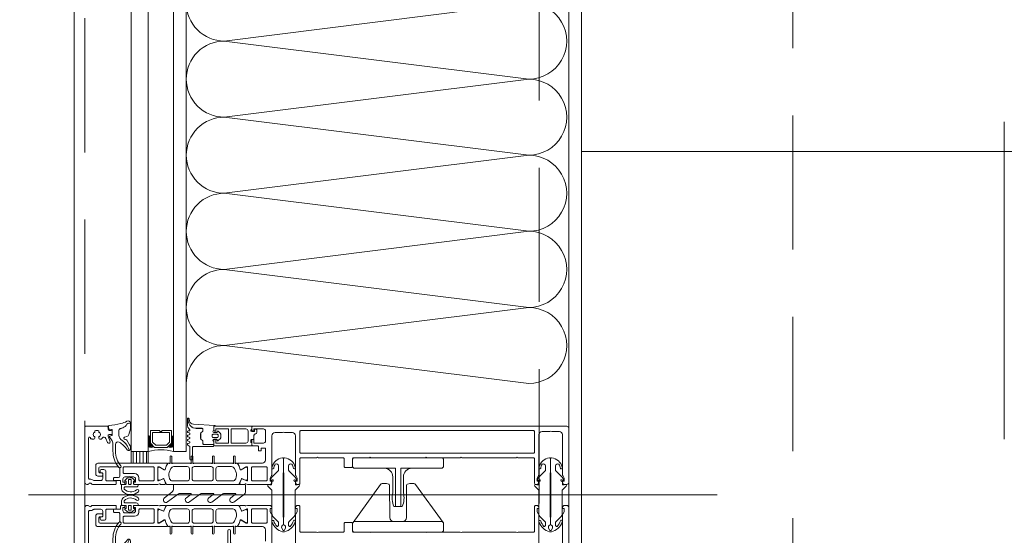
# Model space of a CAD drawing. Header units: millimetres. Extents: x 213386 to 459888, y 74252 to 208052.
# Tile 172 of 256: x 373011 to 373477, y 184588 to 184832. Entities that reach past the tile are written whole.
import ezdxf

# ---------------------------------------------------------------- set-up
doc = ezdxf.new("R2010")
doc.units = ezdxf.units.MM
doc.linetypes.add('CK_Čerchovaná 50', pattern=[6, 3, -1.5, 0, -1.5])
doc.linetypes.add('ČÁRKOVANÁ', pattern=[19.05, 12.7, -6.35])
doc.layers.get('Defpoints').update_dxf_attribs({"color": 255, "lineweight": 0})
for name, color, linetype, lineweight in [('FASÁDA DETAILNÍ', 255, 'Continuous', 0), ('NOVA', 255, 'Continuous', 0), ('TENKA', 255, 'Continuous', 0)]:
    doc.layers.add(name, color=color, linetype=linetype, lineweight=lineweight)
doc.styles.add('CS-ROMANS', font='romans.shx', dxfattribs={"width": 0.75, "oblique": 5})
doc.dimstyles.new('A_KÓTA_50', dxfattribs={"dimtxt": 110, "dimasz": 2, "dimexe": 100, "dimexo": 1500, "dimgap": 40, "dimtad": 1, "dimrnd": 1, "dimdsep": 46, "dimtxsty": 'CS-ROMANS', "dimblk": 'KOT_CARA20', "dimcen": 45, "dimse1": 1, "dimse2": 1, "dimclrd": 256, "dimclre": 256, "dimclrt": 256, "dimadec": 0, "dimazin": 0, "dimtfac": 1, "dimtix": 1, "dimtmove": 2, "dimatfit": 3, "dimldrblk": 'OBLIQUE', "dimfxl": 100, "dimtolj": 1, "dimarcsym": 0})

# ---------------------------------------------------------------- blocks, each defined once
blk = doc.blocks.new('nesystémový nástavec 18')
for p, q in [((-18, 6.8), (-18, 8.8)), ((-17.5, 9.3), (-15.36, 9.3)), ((-17, 6.3), (-17.5, 6.3)), ((-11, 8), (-17, 8)), ((-17, 8), (-17, 6.3)), ((-15.36, 9.3), (0, 9.3)), ((-11, 1.3), (-11, 8)), ((-2.8, 8), (-9.7, 8)), ((-9.7, 1.3), (-9.7, 8)), ((-1.8, 2.3), (-1.8, 7)), ((-0.5, 7.3), (-0.5, 6.8)), ((0, 9.3), (0, 7.8)), ((0, 6.3), (0.55, 6.3)), ((0.55, 6.3), (0.95, 5.9)), ((0.95, 5.9), (0.95, 4.8)), ((0.95, 4.8), (0.95, 4.14)), ((-18, 0.5), (-18, 1.8)), ((-17.5, 2.3), (-17, 2.3)), ((-1.8, 0), (-17.5, 0)), ((-17, 2.3), (-17, 1.3)), ((-17, 1.3), (-11, 1.3)), ((-9.7, 1.3), (-2.8, 1.3)), ((0, 0), (-1.8, 0)), ((-0.4, 2.23), (-0.5, 2.04)), ((-0.5, 2.04), (-0.5, 2)), ((1.2, 2.44), (0, 2.44)), ((0, 1.5), (0, 0)), ((0.95, 4.14), (1.2, 4.14)), ((1.2, 1.85), (1.2, 2.44)), ((1.4, 3.94), (1.4, 3.84)), ((1.6, 3.64), (1.6, 3.64)), ((1.8, 1.37), (1.7, 1.35)), ((2.25, 1.63), (1.8, 1.37)), ((2.4, 2.84), (2.4, 1.89))]:
    blk.add_line(p, q)
for centre, radius, start, end in [((-17.5, 8.8), 0.5, 90, 180), ((-17.5, 6.8), 0.5, 180.0012, 269.9988), ((-15.36, 9.8), 0.5, 270, 270.084), ((-2.8, 7), 1, 0, 90), ((0, 7.3), 0.5, 89.9955, 180.0071), ((0, 6.8), 0.5, 179.9949, 270.006), ((0.75, 4.8), 0.2, 359.9656, 0.0344), ((-17.5, 1.8), 0.5, 89.999, 180.0002), ((-17.5, 0.5), 0.5, 180, 270), ((-2.8, 2.3), 1, 270, 0), ((0, 2), 0.5, 179.9716, 270.0327), ((0, 1.94), 0.5, 89.9975, 144.0007), ((1.2, 3.94), 0.2, 359.9707, 90.0249), ((1.7, 1.85), 0.5, 179.9991, 270), ((1.6, 3.84), 0.2, 179.9737, 270.035), ((1.6, 2.84), 0.8, 0.0065, 89.9919), ((2.1, 1.89), 0.3, 299.9815, 0.0183)]:
    blk.add_arc(centre, radius, start, end)
blk = doc.blocks.new('284336')
for points in [[(-0.7, -9.6), (-10, -9.6, 0.414511), (-10.51, -10.11), (-10.51, -15.51, -1), (-11.69, -15.51), (-11.69, -9.6), (-12.69, -8.95, -0.668884), (-12.6, -8.23), (-11.99, -8.01, 0.766384), (-11.99, -7.21), (-12.6, -6.99, -0.76831), (-12.6, -6.23), (-11.99, -6.01, 0.766384), (-11.99, -5.21), (-12.6, -4.99, -0.76831), (-12.6, -4.23), (-11.99, -4.01, 0.766384), (-11.99, -3.21), (-12.6, -2.99, -0.877523), (-12.5, -2.22), (-12.1, -2.22, 0.698129), (-11.83, -1.5, -0.220231), (-12.89, 0.78), (-12.89, 3.45, -0.157143), (-12.82, 3.68), (-12.69, 3.42, -0.067482), (-12.48, 2.53, 0.393136), (-8.66, -1.02), (-6.1, -1.02, -0.414214), (-5.61, -1.51), (-5.61, -2.22, -0.267949), (-5.85, -2.65), (-6.35, -2.93, 0.267949), (-6.61, -3.38), (-6.61, -5.84, 0.267949), (-6.35, -6.29), (-5.85, -6.57, -0.267949), (-5.61, -7), (-5.61, -8.11, 0.414215), (-5.1, -8.62), (-0.41, -8.62), (-0.41, -9.31, -0.414212), (-0.7, -9.6)], [(-0.41, 0), (-0.41, -2, 0.990243), (-0.4, -3.02), (0.9, -3.02, 0.414214), (1.21, -2.71), (1.21, -2.61, -0.668123), (1.71, -2.4), (2.75, -3.45, -0.199004), (2.89, -3.79), (2.89, -5.43, -0.199038), (2.75, -5.77), (1.71, -6.82, -0.668191), (1.21, -6.61), (1.21, -6.51, 0.414214), (0.9, -6.2), (-0.4, -6.2, 0.990269), (-0.41, -7.22), (-0.41, -8.6), (-5.1, -8.6, -0.414215), (-5.59, -8.11), (-5.59, -7, 0.267949), (-5.84, -6.56), (-6.34, -6.27, -0.267949), (-6.59, -5.84), (-6.59, -3.38, -0.267949), (-6.34, -2.95), (-5.84, -2.66, 0.267949), (-5.59, -2.22), (-5.59, -1.51, 0.414214), (-6.1, -1), (-8.66, -1, -0.393156), (-12.46, 2.53, 0.067572), (-12.67, 3.43), (-12.8, 3.7, -0.637545), (-12.12, 3.53), (-11.92, 2.53, 0.344315), (-10.06, 0.91), (0, 0.38, -0.406913), (0.39, 0), (-0.41, 0)], [(1.7, -4.31, 0.414235), (1.2, -3.81), (-0.7, -3.81, 0.414214), (-1.2, -4.31), (-1.2, -4.91, 0.414214), (-0.7, -5.41), (1.2, -5.41, 0.414235), (1.7, -4.91), (1.7, -4.31)]]:
    blk.add_lwpolyline(points, format="xyb", close=True)
blk = doc.blocks.new('433270')
blk.add_lwpolyline([(1, 0, 0.414364), (0, -1), (0, -1.4, 0.255924), (0.23, -1.83, -0.547723), (0.23, -3.17, 0.255924), (0, -3.6), (0, -14.6, 0.414214), (0.3, -14.9), (1.2, -14.9, 0.414214), (1.7, -14.4), (1.7, -10.3, -0.414214), (2, -10), (6, -10, 0.414248), (7, -9), (7, -7.7, 0.414179), (6.5, -7.2), (5.7, -7.2, 0.414232), (5.4, -7.5), (5.4, -8.2, -0.414198), (5.1, -8.5), (2.8, -8.5, -0.414204), (1.8, -7.5), (1.8, -4.49, -0.147432), (1.97, -3.94, 0.147461), (2.4, -2.5), (2.4, -2.3, -0.414214), (2.9, -1.8), (21.87, -1.8, -0.668178), (22.22, -2.65), (22.16, -2.72, 1), (21.59, -3.29), (21.52, -3.35, 0.198912), (21.38, -3.71), (21.38, -4.05, 0.414214), (22.08, -4.75), (22.38, -4.75, 0.576988), (22.64, -4.3, -0.311246), (24.56, -4.3, 0.576988), (24.82, -4.75), (25.3, -4.75, -0.260065), (25.3, -6.65), (24.82, -6.65, 0.576988), (24.56, -7.1, -0.311246), (22.64, -7.1, 0.576988), (22.38, -6.65), (22.08, -6.65, 0.414214), (21.38, -7.35), (21.38, -7.61, 0.267949), (21.63, -8.04), (21.89, -8.2, -0.637047), (21.73, -10), (19.83, -10.7, 0.315299), (19.5, -11.17), (19.5, -11.49, 0.520567), (20.17, -11.96), (22.83, -10.99, -0.520567), (23.5, -11.46), (23.5, -12.5, 0.414062), (24, -13), (25, -13, 0.414186), (25.5, -12.5), (25.5, -11.5, -0.414182), (26, -11), (27, -11, 0.414214), (27.5, -10.5), (27.5, -0.5, 0.414214), (27, 0), (1, 0)], format="xyb", close=True)
blk = doc.blocks.new('284325')
for points in [[(0.84, -5.23, -0.560316), (0.94, -4.73), (1.94, -4.36, 0.3153), (2.14, -4.08), (2.14, -1.89, 0.451558), (1.8, -1.59), (0.9, -1.7, -0.399586), (0.57, -1.46), (0.3, -0.07, -0.415977), (0.53, 0.29, 0.024107), (6.15, 1.24, 0.076636), (8.99, 2.34, -0.577615), (10.79, 1.3), (10.02, 1.37, 0.283171), (9.08, 0.9, -0.168429), (7.07, -0.74), (5.9, -1.16, 0.315302), (5.24, -2.1), (5.24, -4.21, 0.269719), (6.76, -6.82, -0.194797), (10.18, -11.53, -0.342663), (9.17, -11.17, 0.119207), (5.43, -7.59, 0.578571), (3.63, -8.62), (3.63, -11.77, 0.176415), (6.16, -18.72, -1), (5.24, -19.49, -0.176415), (2.43, -11.77), (2.43, -8.89, 0.208286), (0.84, -5.23)], [(8.95, -6.65), (10.32, -8.78, -0.134555), (10.79, -10.63, -0.339795), (10.19, -11.53, 0.194788), (6.76, -6.81, -0.269736), (5.25, -4.21), (5.25, -2.1, -0.315302), (5.9, -1.17), (7.07, -0.74, 0.168429), (9.09, 0.89, -0.283167), (10.01, 1.36), (10.79, 1.29), (10.79, -0.74, -0.070852), (10.71, -1.3), (9.95, -3.93, -0.241839), (9.08, -4.83), (7.93, -5.22, 0.836024), (8.08, -6.19), (8.11, -6.19, -0.255349), (8.95, -6.65)]]:
    blk.add_lwpolyline(points, format="xyb", close=True)
blk = doc.blocks.new('*U4004')
for points in [[(0, 0, 0.414243), (0.1, 0.1), (0, 0.9, -1.0001), (0.2, 0.9), (0.1, 0.1, 0.414228), (0.2, 0, 0.414228)], [(0.2, 0, 0.414243), (0.3, 0.1), (0.2, 0.9, -1.0001), (0.4, 0.9), (0.3, 0.1, 0.414228), (0.4, 0, 0.414228)], [(0.4, 0, 0.414243), (0.5, 0.1), (0.4, 0.9, -1.0001), (0.6, 0.9), (0.5, 0.1, 0.414228), (0.6, 0, 0.414228)], [(0.6, 0, 0.414243), (0.7, 0.1), (0.6, 0.9, -1.0001), (0.8, 0.9), (0.7, 0.1, 0.414228), (0.8, 0, 0.414228)], [(0.8, 0, 0.414243), (0.9, 0.1), (0.8, 0.9, -1.0001), (1, 0.9), (0.9, 0.1, 0.414228), (1, 0, 0.414228)], [(1, 0, 0.414243), (1.1, 0.1), (1, 0.9, -1.0001), (1.2, 0.9), (1.1, 0.1, 0.414228), (1.2, 0, 0.414228)], [(1.2, 0, 0.414243), (1.3, 0.1), (1.2, 0.9, -1.0001), (1.4, 0.9), (1.3, 0.1, 0.414228), (1.4, 0, 0.414228)], [(1.4, 0, 0.414243), (1.5, 0.1), (1.4, 0.9, -1.0001), (1.6, 0.9), (1.5, 0.1, 0.414228), (1.6, 0, 0.414228)], [(1.6, 0, 0.414243), (1.7, 0.1), (1.6, 0.9, -1.0001), (1.8, 0.9), (1.7, 0.1, 0.414228), (1.8, 0, 0.414228)], [(1.8, 0, 0.414243), (1.9, 0.1), (1.8001, 0.9, -1.0001), (2, 0.9), (1.9001, 0.1, 0.414228), (2, 0, 0.414228)]]:
    blk.add_lwpolyline(points, format="xyb")
blk = doc.blocks.new('244748_a')
blk.add_lwpolyline([(8.32, -1.69, 0.082248), (6.34, -0.9, -1.09695), (6.94, -0.1, -0.315353), (11.26, -5.15, -0.480529), (10.87, -5.64), (4.27, -5.64), (4.08, -5.45), (-16.53, -5.45), (-16.72, -5.64), (-20.43, -5.64, 0.574019), (-21.93, -4.78), (-22.99, -5.4, 0.524827), (-22.99, -5.9), (-21.93, -6.52, 0.574021), (-20.43, -5.66), (-16.72, -5.66), (-16.53, -5.85), (4.08, -5.85), (4.27, -5.66), (10.87, -5.66, -0.480529), (11.26, -6.15, -0.326229), (6.88, -11.09, -1.09695), (6.28, -10.3, 0.081457), (8.32, -9.61, 0.599203), (7.48, -8.05), (5.52, -8.05, 0.198965), (5.17, -8.2), (2.22, -11.15), (0.93, -12.01, -0.738038), (0.51, -11.62), (0.87, -11, 1), (0.35, -10.7), (0, -11.3), (-0.98, -11.3, 0.619205), (-1.45, -12.06), (-1.28, -12.43, -0.808139), (-2.04, -13.04), (-3.63, -11.44, 0.198906), (-4.34, -11.15), (-14.99, -11.15, -0.198936), (-16.76, -10.42), (-18.98, -8.2, 0.198942), (-19.33, -8.05), (-20.67, -8.05, 0.500217), (-21.09, -8.73, 0.122037), (-18.5, -10.27, -1.093735), (-19.1, -11.07, -0.240768), (-23.7, -6.07, -0.106226), (-23.7, -5.23, -0.256232), (-19, -0.13, -1.093735), (-18.4, -0.92, 0.116856), (-21.09, -2.57, 0.500217), (-20.67, -3.25), (-19.33, -3.25, 0.198942), (-18.98, -3.1), (-16.75, -0.88, -0.198936), (-14.99, -0.15), (-4.34, -0.15, 0.198907), (-3.63, 0.14), (-2.04, 1.74, -0.808139), (-1.28, 1.13), (-1.45, 0.76, 0.619205), (-0.98, 0), (0, 0), (0.35, -0.6, 1), (0.87, -0.3), (0.51, 0.32, -0.738038), (0.93, 0.71), (2.22, -0.15), (5.17, -3.1, 0.198965), (5.52, -3.25), (7.48, -3.25, 0.599203)], format="xyb", close=True)
blk = doc.blocks.new('236134_0100_s_v')
for points in [[(22.8, -23), (22.8, -5), (42, -5, 0.414214), (43, -4), (43, -1, 0.414214), (42, 0), (1, 0, 0.414214), (0, -1), (0, -4, 0.414214), (1, -5), (20.2, -5), (20.2, -23)], [(15, -5, -0.414214), (19, -9), (19, -16.57, 0.165764), (19.53, -23), (23.47, -23, 0.165764), (24, -16.57), (24, -9, -0.414214), (28, -5)]]:
    blk.add_lwpolyline(points, format="xyb")
blk = doc.blocks.new('236134_0200_s_v')
for points in [[(19.58, 5, -0.41166), (17.58, 6.98), (17.45, 22.25, 0.344217), (17.07, 22.73), (16, 23), (14, 23, 0.240828), (13.19, 22.59), (0.19, 4.59)], [(23.42, 5, 0.41166), (25.42, 6.98), (25.55, 22.25, -0.344217), (25.93, 22.73), (27, 23), (29, 23, -0.240828), (29.81, 22.59), (42.81, 4.59)]]:
    blk.add_lwpolyline(points, format="xyb")
blk.add_lwpolyline([(42, 5), (1, 5, 0.414214), (0, 4), (0, 1, 0.414214), (1, 0), (42, 0, 0.414214), (43, 1), (43, 4, 0.414214)], format="xyb", close=True)
blk = doc.blocks.new('288126')
for points in [[(-16.5, 0), (16.5, 0)], [(-21.36, -6.34), (-17.8, -3.69)], [(-14.71, -4.5), (-19.87, -8.34)], [(-17, -2.08), (-17, -0.5)], [(-8.83, -4.3), (-14.11, -4.3)], [(-4.31, -4.5), (-9.47, -8.34)], [(1.81, -4.3), (-3.71, -4.3)], [(6.33, -4.5), (1.14, -8.37)], [(12.21, -4.3), (6.93, -4.3)], [(16.6, -4.6), (11.54, -8.37)], [(17, -0.5), (17, -3.8)], [(-10.96, -6.34), (-8.71, -4.66)], [(-0.35, -6.36), (1.93, -4.66)], [(10.05, -6.36), (12.33, -4.66)]]:
    blk.add_lwpolyline(points)
for centre, radius, start, end in [((16.5, -0.5), 0.5, 0, 90), ((-16.5, -0.5), 0.5, 90, 180), ((16, -3.8), 1, 306.7059, 0), ((-20.61, -7.34), 1.25, 126.7059, 306.7059), ((-10.21, -7.34), 1.25, 126.7059, 306.7059), ((0.4, -7.37), 1.25, 126.7059, 306.7059), ((10.8, -7.37), 1.25, 126.7059, 306.7059)]:
    blk.add_arc(centre, radius, start, end)
at = {"extrusion": (0, 0, -1)}
for centre, radius, start, end in [((19, -2.08), 2, 180, 233.2941), ((14.11, -5.3), 1, 53.2941, 90), ((8.83, -4.5), 0.2, 90, 233.2941), ((3.71, -5.3), 1, 53.2941, 90), ((-1.81, -4.5), 0.2, 90, 233.2941), ((-6.93, -5.3), 1, 53.2941, 90), ((-12.21, -4.5), 0.2, 90, 233.2941)]:
    blk.add_arc(centre, radius, start, end, dxfattribs=at)
blk = doc.blocks.new('246426')
for points in [[(-1.84, 0.64), (-2.86, -0.38, 0.198926), (-3.15, -1.09), (-3.15, -2.31, 0.198926), (-2.86, -3.02), (-1.84, -4.04, 0.637051), (-1.5, -3.92), (-1.45, -3.4), (-0.3, -3.4, -0.41484), (0, -3.7), (0, -5.19, 0.414232), (0.5, -5.69), (2.14, -5.69, 0.071862), (2.2, -5.68, 0.157876), (3.73, -4.64, 0.360336), (3.48, 2.39, 0.964062), (2.54, 1.48, -0.403385), (2.25, -4.34, -0.190964), (2.11, -4.39), (1.7, -4.39, -0.414214), (1.2, -3.89), (1.2, 1.31, 0.414201), (0.2, 2.31), (0, 2.31), (0, 0.3, -0.414214), (-0.3, 0), (-1.45, 0), (-1.5, 0.52, 0.637051), (-1.84, 0.64)], [(-2.25, -1.4, -0.414214), (-1.85, -1), (-0.4, -1, -0.414214), (0, -1.4), (0, -2, -0.414214), (-0.4, -2.4), (-1.85, -2.4, -0.414214), (-2.25, -2), (-2.25, -1.4)]]:
    blk.add_lwpolyline(points, format="xyb", close=True)
blk = doc.blocks.new('A$C29162560')
at = {"layer": 'FASÁDA DETAILNÍ'}
h = blk.add_hatch(dxfattribs=at)
h.set_pattern_fill('ANSI31', color=256, scale=0.5, angle=585)
h.set_pattern_definition([(270, (66475.357, -27624.4212), (1.5875, -8e-16), [])])
h.paths.add_polyline_path([(-905, -17310), (-905, -17304.5), (-913, -17304.5), (-913, -17310)])
for p, q in [((-913, -17304.5), (-913, -16895.5)), ((-905, -16895.5), (-905, -17304.5)), ((-893, -17304.5), (-893, -16895.5)), ((-887, -16895.5), (-887, -17304.5)), ((-706, -17131.5), (-706, -19243.5)), ((-905, -17304.5), (-913, -17304.5)), ((-887, -17304.5), (-893, -17304.5)), ((-635.88, -17325), (-961.57, -17325))]:
    blk.add_line(p, q, dxfattribs=at)
for points in [[(25640, -21740), (-940, -21740), (-940, 1940), (25640, 1940)], [(25400, -21500), (-700, -21500), (-700, 1700), (25400, 1700)], [(-894, -17294.5), (-894, -17300.5), (-896, -17302.5), (-902, -17302.5), (-904, -17300.5), (-904, -17294.5), (-899.5, -17294.5), (-899.5, -17295), (-898.5, -17295), (-898.5, -17294.5)], [(-903, -17295.5), (-895, -17295.5), (-895, -17300.09), (-896.41, -17301.5), (-901.45, -17301.5), (-903, -17300.09)], [(-913, -17310), (-913, -17304.5), (-905, -17304.5), (-905, -17310)]]:
    blk.add_lwpolyline(points, close=True, dxfattribs=at)
at = {"layer": 'FASÁDA DETAILNÍ', "linetype": 'ČÁRKOVANÁ', "ltscale": 5}
for points in [[(25635, -21735), (-935, -21735), (-935, 1935), (25635, 1935)], [(25420, -21520), (-720, -21520), (-720, 1720), (25420, 1720)], [(25300, -21400), (-600, -21400), (-600, 1600), (25300, 1600)]]:
    blk.add_lwpolyline(points, close=True, dxfattribs=at)
at = {"layer": 'FASÁDA DETAILNÍ'}
blk.add_lwpolyline([(-706, -17293.5), (-706, -16906.5)], dxfattribs=at)
for points in [[(-707, -17292.5), (-855.5, -17292.5, 0.414214), (-856, -17293), (-856, -17294.3, 0.41422), (-855.5, -17294.8), (-855, -17294.8), (-855, -17293.8), (-850.5, -17293.8, -0.414214), (-849.5, -17294.8), (-849.5, -17299.5, -0.414214), (-850.5, -17300.5), (-855, -17300.5), (-855, -17298.8), (-855.5, -17298.8, 0.414201), (-856, -17299.3), (-856, -17301.3, 0.414214), (-855.5, -17301.8), (-853.36, -17301.8, -0.414214), (-852.86, -17302.3), (-852.86, -17304.1), (-851.61, -17304.1), (-851.61, -17302.9), (-849.8, -17302.9, -0.414214), (-849.5, -17303.2), (-849.5, -17308.5, -0.414167), (-851, -17310), (-858, -17310), (-862.1, -17310, 0.57735), (-862.44, -17310.6), (-861.95, -17311.46), (-861.52, -17312.96, 0.488701), (-861.08, -17313.13), (-858.61, -17311.7), (-858.19, -17311.7, -0.432566), (-858, -17311.9), (-858, -17318.2, -0.548397), (-858.28, -17318.39), (-860.66, -17317.32, 0.425336), (-860.93, -17317.43), (-861.75, -17319.45, 0.531563), (-861.38, -17320), (-859.31, -17320, 0.231306), (-859.07, -17319.89, -0.306185), (-858.76, -17319.78), (-858, -17320), (-847.49, -17320, 0.414214), (-846.49, -17319), (-846.49, -17318.5), (-847.29, -17318.5), (-847.29, -17317), (-846.63, -17315.86, 0.13165), (-846.5, -17315.36), (-846.5, -17296.99, -0.414214), (-845, -17295.49), (-841.5, -17295.49, -0.399985), (-840.5, -17295.49), (-836.8, -17295.49, -0.414214), (-835.3, -17296.99), (-835.3, -17315.36, 0.13165), (-835.17, -17315.86), (-834.51, -17317), (-834.51, -17318.5), (-835.31, -17318.5), (-835.31, -17319, 0.414214), (-834.31, -17320), (-833.8, -17320, 0.414214), (-833.3, -17319.5), (-833.3, -17307.9, -0.414214), (-832.8, -17307.4), (-825.4, -17307.4, -0.399985), (-824.4, -17307.4), (-812.8, -17307.4, -0.414214), (-812.3, -17307.9), (-812.3, -17311.5, 0.414214), (-811.8, -17312), (-808.8, -17312, 0.414214), (-808.3, -17311.5), (-808.3, -17307.9, -0.414214), (-807.8, -17307.4), (-800.5, -17307.4, -0.38324), (-799.5, -17307.4), (-774, -17307.4, -0.38324), (-773, -17307.4), (-757.5, -17307.4, -0.38324), (-756.5, -17307.4), (-731, -17307.4, -0.38324), (-730, -17307.4), (-722.7, -17307.4, -0.414214), (-722.2, -17307.9), (-722.2, -17319.5, 0.414214), (-721.7, -17320), (-721.2, -17320, 0.414214), (-720.2, -17319), (-720.2, -17318.5), (-721, -17318.5), (-721, -17317), (-720.33, -17315.85, 0.116937), (-720.2, -17315.35), (-720.2, -17296.49, -0.414232), (-718.7, -17294.99), (-714.99, -17294.99, -0.399985), (-713.99, -17294.99), (-710.5, -17294.99, -0.414232), (-709, -17296.49), (-709, -17315.35, 0.116937), (-708.87, -17315.85), (-708.2, -17317), (-708.2, -17318.5), (-709, -17318.5), (-709, -17319, 0.414214), (-708, -17320), (-707, -17320, 0.414214), (-706, -17319), (-706, -17293.5, 0.414214), (-707, -17292.5)], [(-832.8, -17294.6), (-722.7, -17294.6, -0.414214), (-722.2, -17295.1), (-722.2, -17304.8, -0.414214), (-722.7, -17305.3), (-832.8, -17305.3, -0.414214), (-833.3, -17304.8), (-833.3, -17295.1, -0.414214), (-832.8, -17294.6)], [(-862.34, -17320), (-874.25, -17320), (-896.16, -17320, -0.305837), (-896.62, -17319.69), (-897.55, -17317.4, 0.425336), (-897.81, -17317.29), (-899.43, -17318.01, -0.543753), (-900.49, -17317.32), (-900.49, -17312.42, -0.578182), (-899.59, -17311.9), (-897.4, -17313.16, 0.488505), (-896.96, -17312.99), (-896.52, -17311.47), (-895.76, -17310.15, -0.282478), (-895.49, -17310), (-895.04, -17310, 1.447009), (-894.69, -17309.87), (-894.69, -17306.9, -1), (-893.89, -17306.9), (-893.89, -17309.87, 1.447009), (-893.54, -17310), (-885, -17310, 1.447009), (-884.65, -17309.87), (-884.65, -17306.9, -1), (-883.85, -17306.9), (-883.85, -17309.87, 1.447009), (-883.5, -17310), (-875, -17310, 1.447009), (-874.65, -17309.87), (-874.65, -17306.9, -1), (-873.85, -17306.9), (-873.85, -17309.87, 1.447009), (-873.5, -17310), (-864.96, -17310, 1.447009), (-864.61, -17309.87), (-864.61, -17306.9, -1), (-863.81, -17306.9), (-863.81, -17309.87, 1.447009), (-863.46, -17310), (-863.01, -17310, -0.282478), (-862.74, -17310.15), (-861.98, -17311.47), (-861.54, -17312.99, 0.488505), (-861.1, -17313.16), (-858.91, -17311.9, -0.578182), (-858.01, -17312.42), (-858.01, -17317.32, -0.543753), (-859.07, -17318.01), (-860.69, -17317.29, 0.425336), (-860.95, -17317.4), (-861.88, -17319.69, -0.305837), (-862.34, -17320)], [(-900.5, -17320), (-911.5, -17320, -0.414426), (-912, -17319.5), (-912, -17319.01), (-911, -17319.01), (-911, -17317.51, 0.414214), (-912, -17316.51), (-913.5, -17316.51, 0.399985), (-914.5, -17316.51), (-916, -17316.51, 0.414214), (-917, -17317.51), (-917, -17319), (-916, -17319), (-916, -17319.5, -0.414456), (-916.5, -17320), (-917.8, -17320, -0.413971), (-918.1, -17319.7), (-918.1, -17318.5, 0.414214), (-918.4, -17318.2), (-921.4, -17318.2), (-921.4, -17317.2, -0.414214), (-920.9, -17316.7), (-919, -17316.7, 0.414214), (-918.5, -17316.2), (-918.5, -17312.7, 0.414206), (-919.5, -17311.7), (-927.8, -17311.7, 0.414206), (-928.3, -17312.2), (-928.3, -17314.1, 0.414219), (-927.8, -17314.6), (-927, -17314.6, -0.414214), (-926.5, -17315.1), (-926.5, -17315.6, -0.414214), (-927, -17316.1), (-928.8, -17316.1, -0.414214), (-929.8, -17315.1), (-929.8, -17311, -0.414214), (-928.8, -17310), (-900.5, -17310), (-896.4, -17310, -0.57735), (-896.05, -17310.6), (-896.55, -17311.46), (-896.98, -17312.96, -0.488701), (-897.42, -17313.13), (-899.88, -17311.7), (-900.31, -17311.7, 0.432566), (-900.5, -17311.9), (-900.5, -17318.2, 0.548397), (-900.22, -17318.39), (-897.83, -17317.32, -0.425336), (-897.57, -17317.43), (-896.75, -17319.45, -0.531563), (-897.12, -17320), (-899.19, -17320, -0.231306), (-899.42, -17319.89, 0.306185), (-899.74, -17319.78), (-900.5, -17320)], [(-902.7, -17311.7), (-916.4, -17311.7, 0.414214), (-916.9, -17312.2), (-916.9, -17314.41, 0.414214), (-916.4, -17314.91), (-911.43, -17314.91, -0.411139), (-909.4, -17316.91), (-909.4, -17317.9, 0.414214), (-908.9, -17318.4), (-902.7, -17318.4, 0.414214), (-902.2, -17317.9), (-902.2, -17312.2, 0.414214), (-902.7, -17311.7)], [(-893.45, -17318.4), (-886.55, -17318.4, 0.414218), (-885.55, -17317.4), (-885.55, -17312.6, 0.414218), (-886.55, -17311.6), (-892.91, -17311.6, 0.305619), (-894.3, -17312.54), (-895.08, -17314.46, 0.176429), (-895.15, -17316.51), (-894.88, -17317.36, 0.324916), (-893.45, -17318.4)], [(-883.25, -17318.4), (-875.25, -17318.4, 0.414214), (-874.25, -17317.4), (-874.25, -17312.6, 0.414214), (-875.25, -17311.6), (-883.25, -17311.6, 0.414214), (-884.25, -17312.6), (-884.25, -17317.4, 0.414214), (-883.25, -17318.4)], [(-871.95, -17318.4), (-865.05, -17318.4, 0.324916), (-863.62, -17317.36), (-863.35, -17316.51, 0.176429), (-863.42, -17314.46), (-864.2, -17312.54, 0.305619), (-865.59, -17311.6), (-871.95, -17311.6, 0.414218), (-872.95, -17312.6), (-872.95, -17317.4, 0.414218), (-871.95, -17318.4)], [(-848.7, -17317.9, -0.414214), (-849.2, -17318.4), (-855.7, -17318.4, -0.414214), (-856.2, -17317.9), (-856.2, -17312.2, -0.414214), (-855.7, -17311.7), (-849.2, -17311.7, -0.414214), (-848.7, -17312.2), (-848.7, -17317.9)], [(-900.5, -17330), (-911.5, -17330, 0.414426), (-912, -17330.5), (-912, -17330.99), (-911, -17330.99), (-911, -17332.49, -0.414214), (-912, -17333.49), (-913.5, -17333.49, -0.399985), (-914.5, -17333.49), (-916, -17333.49, -0.414214), (-917, -17332.49), (-917, -17331), (-916, -17331), (-916, -17330.5, 0.414456), (-916.5, -17330), (-917.8, -17330, 0.413971), (-918.1, -17330.3), (-918.1, -17331.5, -0.414214), (-918.4, -17331.8), (-921.4, -17331.8), (-921.4, -17332.8, 0.414214), (-920.9, -17333.3), (-919, -17333.3, -0.414214), (-918.5, -17333.8), (-918.5, -17337.3, -0.414206), (-919.5, -17338.3), (-927.8, -17338.3, -0.414206), (-928.3, -17337.8), (-928.3, -17335.9, -0.414219), (-927.8, -17335.4), (-927, -17335.4, 0.414214), (-926.5, -17334.9), (-926.5, -17334.4, 0.414214), (-927, -17333.9), (-928.8, -17333.9, 0.414214), (-929.8, -17334.9), (-929.8, -17339, 0.414214), (-928.8, -17340), (-900.5, -17340), (-896.4, -17340, 0.57735), (-896.05, -17339.4), (-896.55, -17338.54), (-896.98, -17337.04, 0.488701), (-897.42, -17336.87), (-899.88, -17338.3), (-900.31, -17338.3, -0.432566), (-900.5, -17338.1), (-900.5, -17331.8, -0.548397), (-900.22, -17331.61), (-897.83, -17332.68, 0.425336), (-897.57, -17332.57), (-896.75, -17330.55, 0.531563), (-897.12, -17330), (-899.19, -17330, 0.231306), (-899.42, -17330.11, -0.306185), (-899.74, -17330.22), (-900.5, -17330)], [(-902.7, -17338.3), (-916.4, -17338.3, -0.414214), (-916.9, -17337.8), (-916.9, -17335.59, -0.414214), (-916.4, -17335.09), (-911.43, -17335.09, 0.411139), (-909.4, -17333.09), (-909.4, -17332.1, -0.414214), (-908.9, -17331.6), (-902.7, -17331.6, -0.414214), (-902.2, -17332.1), (-902.2, -17337.8, -0.414214), (-902.7, -17338.3)], [(-862.34, -17330), (-874.25, -17330), (-896.16, -17330, 0.305837), (-896.62, -17330.31), (-897.55, -17332.6, -0.425336), (-897.81, -17332.71), (-899.43, -17331.99, 0.543753), (-900.49, -17332.68), (-900.49, -17337.58, 0.578182), (-899.59, -17338.1), (-897.4, -17336.84, -0.488505), (-896.96, -17337.01), (-896.52, -17338.53), (-895.76, -17339.85, 0.282478), (-895.49, -17340), (-895.04, -17340, -1.447009), (-894.69, -17340.13), (-894.69, -17343.1, 1), (-893.89, -17343.1), (-893.89, -17340.13, -1.447009), (-893.54, -17340), (-885, -17340, -1.447009), (-884.65, -17340.13), (-884.65, -17343.1, 1), (-883.85, -17343.1), (-883.85, -17340.13, -1.447009), (-883.5, -17340), (-875, -17340, -1.447009), (-874.65, -17340.13), (-874.65, -17343.1, 1), (-873.85, -17343.1), (-873.85, -17340.13, -1.447009), (-873.5, -17340), (-864.96, -17340, -1.447009), (-864.61, -17340.13), (-864.61, -17343.1, 1), (-863.81, -17343.1), (-863.81, -17340.13, -1.447009), (-863.46, -17340), (-863.01, -17340, 0.282478), (-862.74, -17339.85), (-861.98, -17338.53), (-861.54, -17337.01, -0.488505), (-861.1, -17336.84), (-858.91, -17338.1, 0.578182), (-858.01, -17337.58), (-858.01, -17332.68, 0.543753), (-859.07, -17331.99), (-860.69, -17332.71, -0.425336), (-860.95, -17332.6), (-861.88, -17330.31, 0.305837), (-862.34, -17330)], [(-893.45, -17331.6), (-886.55, -17331.6, -0.414218), (-885.55, -17332.6), (-885.55, -17337.4, -0.414218), (-886.55, -17338.4), (-892.91, -17338.4, -0.305619), (-894.3, -17337.46), (-895.08, -17335.54, -0.176429), (-895.15, -17333.49), (-894.88, -17332.64, -0.324916), (-893.45, -17331.6)], [(-883.25, -17331.6), (-875.25, -17331.6, -0.414214), (-874.25, -17332.6), (-874.25, -17337.4, -0.414214), (-875.25, -17338.4), (-883.25, -17338.4, -0.414214), (-884.25, -17337.4), (-884.25, -17332.6, -0.414214), (-883.25, -17331.6)], [(-871.95, -17331.6), (-865.05, -17331.6, -0.324916), (-863.62, -17332.64), (-863.35, -17333.49, -0.176429), (-863.42, -17335.54), (-864.2, -17337.46, -0.305619), (-865.59, -17338.4), (-871.95, -17338.4, -0.414218), (-872.95, -17337.4), (-872.95, -17332.6, -0.414218), (-871.95, -17331.6)], [(-848.7, -17332.1, 0.414214), (-849.2, -17331.6), (-855.7, -17331.6, 0.414214), (-856.2, -17332.1), (-856.2, -17337.8, 0.414214), (-855.7, -17338.3), (-849.2, -17338.3, 0.414214), (-848.7, -17337.8), (-848.7, -17332.1)]]:
    blk.add_lwpolyline(points, format="xyb", close=True, dxfattribs=at)
for points in [[(-849.5, -17346.8), (-849.5, -17341.5, 0.414167), (-851, -17340), (-858, -17340), (-862.1, -17340, -0.57735), (-862.44, -17339.4), (-861.95, -17338.54), (-861.52, -17337.04, -0.488701), (-861.08, -17336.87), (-858.61, -17338.3), (-858.19, -17338.3, 0.432566), (-858, -17338.1), (-858, -17331.8, 0.548397), (-858.28, -17331.61), (-860.66, -17332.68, -0.425336), (-860.93, -17332.57), (-861.75, -17330.55, -0.531563), (-861.38, -17330), (-859.31, -17330, -0.231306), (-859.07, -17330.11, 0.306185), (-858.76, -17330.22), (-858, -17330), (-847.49, -17330, -0.414214), (-846.49, -17331), (-846.49, -17331.5), (-847.29, -17331.5), (-847.29, -17333), (-846.63, -17334.14, -0.13165), (-846.5, -17334.64), (-846.5, -17353.01, 0.414214)], [(-835.3, -17353.01), (-835.3, -17334.64, -0.13165), (-835.17, -17334.14), (-834.51, -17333), (-834.51, -17331.5), (-835.31, -17331.5), (-835.31, -17331, -0.414214), (-834.31, -17330), (-833.8, -17330, -0.414214), (-833.3, -17330.5), (-833.3, -17342.1, 0.414214), (-832.8, -17342.6), (-825.4, -17342.6, 0.399985), (-824.4, -17342.6), (-812.8, -17342.6, 0.414214), (-812.3, -17342.1), (-812.3, -17338.5, -0.414214), (-811.8, -17338), (-808.8, -17338, -0.414214), (-808.3, -17338.5), (-808.3, -17342.1, 0.414214), (-807.8, -17342.6), (-800.5, -17342.6, 0.38324), (-799.5, -17342.6), (-774, -17342.6, 0.38324), (-773, -17342.6), (-757.5, -17342.6, 0.38324), (-756.5, -17342.6), (-731, -17342.6, 0.38324), (-730, -17342.6), (-722.7, -17342.6, 0.414214), (-722.2, -17342.1), (-722.2, -17330.5, -0.414214), (-721.7, -17330), (-721.2, -17330, -0.414214), (-720.2, -17331), (-720.2, -17331.5), (-721, -17331.5), (-721, -17333), (-720.33, -17334.15, -0.116937), (-720.2, -17334.65), (-720.2, -17353.51, 0.414232)], [(-709, -17353.51), (-709, -17334.65, -0.116937), (-708.87, -17334.15), (-708.2, -17333), (-708.2, -17331.5), (-709, -17331.5), (-709, -17331, -0.414214), (-708, -17330), (-707, -17330, -0.414214), (-706, -17331), (-706, -17356.5, -0.414214)]]:
    blk.add_lwpolyline(points, format="xyb", dxfattribs=at)
for centre, radius, start, end in [((-904.5, -17296.64), 0.596, 213.0366, 326.9634), ((-904.5, -17296.93), 0.596, 213.0366, 326.9634), ((-904.5, -17297.22), 0.596, 213.0366, 326.9634), ((-904.5, -17297.51), 0.596, 213.0366, 326.9634), ((-904.5, -17297.81), 0.596, 213.0366, 326.9634), ((-904.5, -17298.1), 0.596, 213.0366, 326.9634), ((-904.5, -17298.39), 0.596, 213.0366, 326.9634), ((-904.5, -17298.68), 0.596, 213.0366, 326.9634), ((-904.5, -17298.98), 0.596, 213.0366, 326.9634), ((-904.5, -17299.27), 0.596, 213.0366, 326.9634), ((-904.5, -17299.56), 0.596, 213.0366, 326.9634), ((-904.5, -17299.85), 0.596, 213.0366, 326.9634), ((-893.5, -17296.64), 0.596, 213.0366, 326.9634), ((-893.5, -17296.93), 0.596, 213.0366, 326.9634), ((-893.5, -17297.22), 0.596, 213.0366, 326.9634), ((-893.5, -17297.51), 0.596, 213.0366, 326.9634), ((-893.5, -17297.81), 0.596, 213.0366, 326.9634), ((-893.5, -17298.1), 0.596, 213.0366, 326.9634), ((-893.5, -17298.39), 0.596, 213.0366, 326.9634), ((-893.5, -17298.68), 0.596, 213.0366, 326.9634), ((-893.5, -17298.98), 0.596, 213.0366, 326.9634), ((-893.5, -17299.27), 0.596, 213.0366, 326.9634), ((-893.5, -17299.56), 0.596, 213.0366, 326.9634), ((-893.5, -17299.85), 0.596, 213.0366, 326.9634), ((-904.5, -17300.15), 0.596, 213.0366, 326.9634), ((-904.36, -17300.16), 0.879, 223.5036, 316.0051), ((-904.21, -17300.07), 1.26, 231.5004, 308.0344), ((-904.08, -17299.91), 1.71, 237.3143, 302.7051), ((-903.93, -17299.66), 2.25, 241.5972, 298.4727), ((-903.76, -17299.32), 2.9, 244.7048, 294.6933), ((-903.65, -17298.95), 3.55, 247.591, 292.7062), ((-899, -17326.39), 22.7, 74.6728, 105.3272), ((-894.35, -17298.95), 3.55, 247.2938, 292.409), ((-894.24, -17299.32), 2.9, 245.3067, 295.2952), ((-894.07, -17299.66), 2.25, 241.5273, 298.4028), ((-893.92, -17299.91), 1.71, 237.2949, 302.6857), ((-893.79, -17300.07), 1.26, 231.9656, 308.4996), ((-893.64, -17300.16), 0.879, 223.9949, 316.4964), ((-893.5, -17300.15), 0.596, 213.0366, 326.9634)]:
    blk.add_arc(centre, radius, start, end, dxfattribs=at)
at = {"layer": 'FASÁDA DETAILNÍ', "xscale": 179.9999932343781, "yscale": 179.9999932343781, "zscale": 179.9999932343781, "rotation": 270}
blk.add_blockref('*U4004', (-887, -16912.33), dxfattribs=at)
at = {"layer": 'FASÁDA DETAILNÍ'}
for name, p in [('284325', (-924.14, -17292.5)), ('284336', (-873.59, -17292.5)), ('236134_0100_s_v', (-808.3, -17307.4)), ('288126', (-876.01, -17320)), ('236134_0200_s_v', (-808.3, -17342.6))]:
    blk.add_blockref(name, p, dxfattribs=at)
for name, p, rotation in [('433270', (-935, -17320), 90), ('246426', (-912, -17320), 270)]:
    blk.add_blockref(name, p, dxfattribs=dict(at, rotation=rotation))
for name, p, xscale, rotation in [('nesystémový nástavec 18', (-856, -17292.5), -1, 180), ('244748_a', (-835.34, -17318.78), -1, 270), ('244748_a', (-709.04, -17318.78), -1, 270), ('246426', (-912, -17330), -1, 270), ('433270', (-935, -17330), -1.000000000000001, 90), ('284325', (-924.14, -17357.5), -1, 180), ('284336', (-855.59, -17357.5), -1, 180)]:
    blk.add_blockref(name, p, dxfattribs=dict(at, xscale=xscale, rotation=rotation))
blk = doc.blocks.new('KOT_CARA20')
for p, q in [((0, 20), (0, -20)), ((0, 0), (14.14, 14.14)), ((0, 0), (-14.14, -14.14))]:
    blk.add_line(p, q)
blk = doc.blocks.new('*D3950')
at = {"lineweight": -2, "transparency": 16777216}
blk.add_line((373745.55, 181384.15), (373745.55, 202680.15), dxfattribs=at)
at = {"layer": 'Defpoints', "color": 0, "transparency": 16777216}
for p in [(373428.86, 202682.15), (373745.55, 202682.15), (373010.82, 181382.15)]:
    blk.add_point(p, dxfattribs=at)
at = {"lineweight": -2, "transparency": 16777216, "xscale": 2, "yscale": 2, "zscale": 2}
for p, rotation in [((373745.55, 202682.15), 90), ((373745.55, 181382.15), 270)]:
    blk.add_blockref('KOT_CARA20', p, dxfattribs=dict(at, rotation=rotation))
at = {"transparency": 16777216, "insert": (373643.05, 192725.83), "char_height": 110, "attachment_point": 5, "rotation": 90, "style": 'CS-ROMANS'}
blk.add_mtext('\\A1;21300', dxfattribs=at)
blk = doc.blocks.new('_OBLIQUE')
at = {"color": 0, "linetype": 'ByBlock', "ltscale": 15}
blk.add_line((-0.5, -0.5), (0.5, 0.5), dxfattribs=at)

msp = doc.modelspace()

# ---------------------------------------------------------------- linework, layer by layer
at = {"layer": 'NOVA'}
msp.add_line((378214.138, 184769.654), (373276.638, 184769.654), dxfattribs=at)
at = {"layer": 'TENKA', "linetype": 'CK_Čerchovaná 50', "ltscale": 50}
msp.add_line((373476.638, 180432.154), (373476.638, 203632.154), dxfattribs=at)

# ---------------------------------------------------------------- block references
at = {"layer": 'NOVA'}
msp.add_blockref('A$C29162560', (373976.638, 201932.154), dxfattribs=at)

# ---------------------------------------------------------------- dimensions: what is measured, and where the dimension line sits
dim = msp.add_linear_dim(base=(373745.548, 202682.154), p1=(373010.825, 181382.154), p2=(373428.861, 202682.154), angle=90, dimstyle='A_KÓTA_50')
dim.commit()
dim.dimension.update_dxf_attribs({"geometry": '*D3950', "text_midpoint": (373643.048, 192725.83), "dimtype": 160})

doc.saveas('drawing.dxf')
